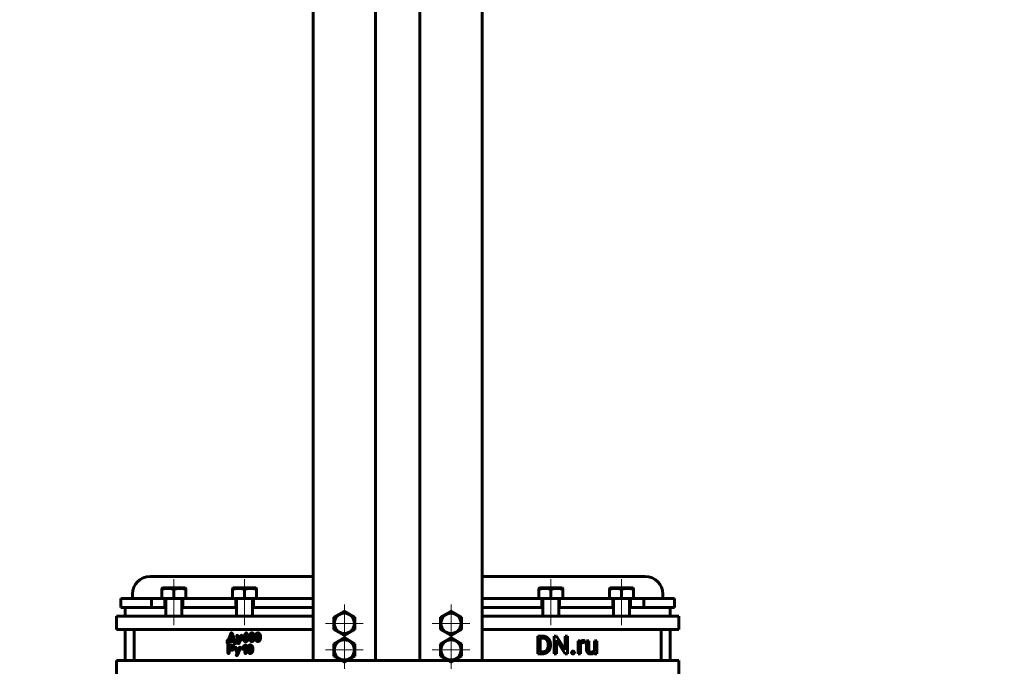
# Model space of a CAD drawing. Header units: millimetres. Extents: x -248 to 501, y 0 to 603.
# Tile 3 of 10: x 41 to 264, y 276 to 424. Entities that reach past the tile are written whole.
import ezdxf

# ---------------------------------------------------------------- set-up
doc = ezdxf.new("R2010")
doc.units = ezdxf.units.MM
for name, pattern in [('K5LT_AXLED', [29.093439, 24.593439, -1.5, 1.5, -1.5]), ('K5LT_BASIC', [0]), ('K5LT_THIN', [0])]:
    doc.linetypes.add(name, pattern=pattern)
doc.layers.add('Системный слой', color=7, linetype='Continuous')
doc.layers.add('Системный слой (1)', color=7, linetype='Continuous', true_color=0x6c6c6c)
doc.styles.add('KDIMTEXTSTYLE', font='txt', dxfattribs={"width": 0.96, "oblique": 15, "height": 5})
doc.styles.add('KTEXTSTYLE', font='txt', dxfattribs={"width": 0.96, "height": 5})
doc.dimstyles.new('KDIMSTYLE (0.20)', dxfattribs={"dimtxt": 5, "dimasz": 1, "dimexe": 2, "dimexo": 0, "dimgap": 1, "dimtad": 1, "dimlfac": 5, "dimtxsty": 'KDIMTEXTSTYLE', "dimsah": 1, "dimcen": 0, "dimdle": 1, "dimadec": 0, "dimazin": 0, "dimtfac": 0.667, "dimtmove": 0, "dimatfit": 3, "dimfxl": 1, "dimtvp": 1, "dimtolj": 1, "dimtzin": 0, "dimarcsym": 0})

# ---------------------------------------------------------------- blocks, each defined once
blk = doc.blocks.new('U20')
at = {"layer": 'Системный слой (1)', "color": 143, "linetype": 'K5LT_BASIC', "lineweight": 60, "true_color": 0x33acca}
for p, q in [((89.89, 290.74), (90.09, 290.74)), ((93.69, 290.74), (93.89, 290.74))]:
    blk.add_line(p, q, dxfattribs=at)
blk = doc.blocks.new('U21')
at = {"layer": 'Системный слой (1)', "color": 143, "linetype": 'K5LT_BASIC', "lineweight": 60, "true_color": 0x33acca}
for p, q in [((175.14, 290.74), (175.34, 290.74)), ((178.94, 290.74), (179.14, 290.74))]:
    blk.add_line(p, q, dxfattribs=at)
blk = doc.blocks.new('U23')
at = {"layer": 'Системный слой (1)', "color": 143, "linetype": 'K5LT_BASIC', "lineweight": 60, "true_color": 0x33acca}
for p, q in [((159.14, 290.74), (159.34, 290.74)), ((162.94, 290.74), (163.14, 290.74))]:
    blk.add_line(p, q, dxfattribs=at)
blk = doc.blocks.new('U24')
at = {"layer": 'Системный слой (1)', "color": 143, "linetype": 'K5LT_BASIC', "lineweight": 60, "true_color": 0x33acca}
for p, q in [((121.52, 441.92), (121.52, 460.4)), ((121.52, 278.74), (121.52, 427.75))]:
    blk.add_line(p, q, dxfattribs=at)
blk = doc.blocks.new('U25')
at = {"layer": 'Системный слой (1)', "color": 143, "linetype": 'K5LT_BASIC', "lineweight": 60, "true_color": 0x33acca}
for p, q in [((131.52, 440.77), (131.52, 460.4)), ((131.52, 434.46), (131.52, 434.46)), ((131.52, 278.74), (131.52, 427.75))]:
    blk.add_line(p, q, dxfattribs=at)
blk = doc.blocks.new('U26')
at = {"layer": 'Системный слой (1)', "color": 143, "linetype": 'K5LT_BASIC', "lineweight": 60, "true_color": 0x33acca}
for p, q in [((73.89, 290.74), (74.09, 290.74)), ((77.69, 290.74), (77.89, 290.74))]:
    blk.add_line(p, q, dxfattribs=at)
blk = doc.blocks.new('U28')
at = {"layer": 'Системный слой (1)', "color": 143, "linetype": 'K5LT_BASIC', "lineweight": 60, "true_color": 0x33acca}
for p, q in [((93.89, 290.74), (107.39, 290.74)), ((145.64, 290.74), (159.14, 290.74))]:
    blk.add_line(p, q, dxfattribs=at)
blk = doc.blocks.new('U29')
at = {"layer": 'Системный слой (1)', "color": 143, "linetype": 'K5LT_BASIC', "lineweight": 60, "true_color": 0x33acca}
for p, q in [((107.39, 438.62), (107.39, 460.4)), ((107.39, 278.74), (107.39, 431.3))]:
    blk.add_line(p, q, dxfattribs=at)
blk = doc.blocks.new('U30')
at = {"layer": 'Системный слой (1)', "color": 143, "linetype": 'K5LT_BASIC', "lineweight": 60, "true_color": 0x33acca}
for p, q in [((145.64, 438.62), (145.64, 460.4)), ((145.64, 278.74), (145.64, 431.3))]:
    blk.add_line(p, q, dxfattribs=at)
blk = doc.blocks.new('U34')
at = {"layer": 'Системный слой (1)', "color": 30, "linetype": 'K5LT_AXLED', "lineweight": 18, "true_color": 0xff8000}
for q in [(114.46, 285.42), (110.18, 281.14), (118.74, 281.14), (114.46, 276.86)]:
    blk.add_line((114.46, 281.14), q, dxfattribs=at)
blk = doc.blocks.new('U35')
at = {"layer": 'Системный слой (1)', "color": 30, "linetype": 'K5LT_AXLED', "lineweight": 18, "true_color": 0xff8000}
for q in [(114.46, 291.42), (110.18, 287.14), (118.74, 287.14), (114.46, 282.86)]:
    blk.add_line((114.46, 287.14), q, dxfattribs=at)
blk = doc.blocks.new('U38')
at = {"layer": 'Системный слой (1)', "color": 30, "linetype": 'K5LT_AXLED', "lineweight": 18, "true_color": 0xff8000}
for q in [(138.58, 285.42), (134.3, 281.14), (142.86, 281.14), (138.58, 276.86)]:
    blk.add_line((138.58, 281.14), q, dxfattribs=at)
blk = doc.blocks.new('U39')
at = {"layer": 'Системный слой (1)', "color": 30, "linetype": 'K5LT_AXLED', "lineweight": 18, "true_color": 0xff8000}
for q in [(138.58, 291.42), (134.3, 287.14), (142.86, 287.14), (138.58, 282.86)]:
    blk.add_line((138.58, 287.14), q, dxfattribs=at)
blk = doc.blocks.new('D0')
at = {"layer": 'Системный слой (1)'}
for points in [[(73.84, 208.87), (74.52, 209.34), (69.57, 210.29), (74.11, 208.09)], [(183.47, 172.51), (178.93, 174.71), (179.2, 173.93), (178.52, 173.46)]]:
    blk.add_hatch(color=7, dxfattribs=at).paths.add_polyline_path(points)
at = {"layer": 'Системный слой (1)', "color": 7, "linetype": 'K5LT_THIN', "lineweight": 18, "true_color": 0xffffff}
for p, q in [((69.57, 210.29), (74.52, 209.34)), ((74.11, 208.09), (69.57, 210.29)), ((69.57, 210.29), (183.47, 172.51)), ((74.52, 209.34), (73.84, 208.87)), ((73.84, 208.87), (74.11, 208.09)), ((178.52, 173.46), (179.2, 173.93)), ((179.2, 173.93), (178.93, 174.71)), ((178.93, 174.71), (183.47, 172.51)), ((183.47, 172.51), (178.52, 173.46)), ((183.47, 172.51), (214.67, 162.16))]:
    blk.add_line(p, q, dxfattribs=at)
blk.add_wipeout([(216.67, 163.16), (216.67, 170.55), (233.78, 170.55), (233.78, 163.16)]).dxf.layer = 'Системный слой (1)'
blk.add_line((214.67, 162.16), (236.5, 162.16), dxfattribs=at)
at = {"layer": 'Системный слой (1)', "color": 7, "insert": (216.67, 169.75), "char_height": 5, "attachment_point": 1, "style": 'KTEXTSTYLE'}
blk.add_mtext('\\fArial|b0|c204|p34;\\H5.0;\\W1.000;\\Q15;\\fGOST Type AU|b0|i0|c204|p34;\\Q15;\\W0.960;DN600', dxfattribs=at)
blk = doc.blocks.new('KDIMARROW_01')
at = {"layer": 'Системный слой'}
blk.add_hatch(color=0, dxfattribs=at).paths.add_polyline_path([(-5, -0.66), (0, 0), (-5, 0.66), (-4.5, 0)])
at = {"layer": 'Системный слой', "color": 0, "linetype": 'K5LT_THIN', "lineweight": 18}
for p, q in [((-4.5, 0), (-5, 0.66)), ((-5, 0.66), (0, 0)), ((0, 0), (-5, -0.66)), ((-5, -0.66), (-4.5, 0))]:
    blk.add_line(p, q, dxfattribs=at)
at = {"layer": 'Системный слой (1)', "color": 0, "linetype": 'K5LT_THIN', "lineweight": 18}
blk.add_line((126.52, 191.4), (126.32, 191.4), dxfattribs=at)
blk = doc.blocks.new('D1')
at = {"layer": 'Системный слой (1)'}
for points in [[(196.77, 211.26), (201.38, 213.3), (196.4, 212.52), (197.06, 212.03)], [(56.64, 170.28), (55.97, 170.77), (56.27, 171.54), (51.66, 169.51)]]:
    blk.add_hatch(color=7, dxfattribs=at).paths.add_polyline_path(points)
at = {"layer": 'Системный слой (1)', "color": 7, "linetype": 'K5LT_THIN', "lineweight": 18, "true_color": 0xffffff}
for p, q in [((201.38, 213.3), (209.43, 215.65)), ((51.66, 169.51), (201.38, 213.3)), ((196.4, 212.52), (201.38, 213.3)), ((197.06, 212.03), (196.4, 212.52)), ((201.38, 213.3), (196.77, 211.26)), ((196.77, 211.26), (197.06, 212.03)), ((51.66, 169.51), (56.27, 171.54)), ((56.27, 171.54), (55.97, 170.77)), ((56.64, 170.28), (51.66, 169.51)), ((55.97, 170.77), (56.64, 170.28))]:
    blk.add_line(p, q, dxfattribs=at)
blk.add_wipeout([(211.43, 216.65), (211.43, 224.03), (225.49, 224.03), (225.49, 216.65)]).dxf.layer = 'Системный слой (1)'
blk.add_line((209.43, 215.65), (228.08, 215.65), dxfattribs=at)
at = {"layer": 'Системный слой (1)', "color": 7, "char_height": 5, "attachment_point": 1, "style": 'KTEXTSTYLE'}
for s, insert in [('\\fArial|b0|c204|p34;\\H5.0;\\W1.000;\\Q15;\\fGOST Type AU|b0|i0|c204|p34;\\Q15;\\W0.960;⌀', (211.43, 223.23)), ('\\fArial|b0|c204|p34;\\H5.0;\\W1.000;\\Q15;\\fGOST Type AU|b0|i0|c204|p34;\\Q15;\\W0.960;780', (214.73, 223.23))]:
    blk.add_mtext(s, dxfattribs=dict(at, insert=insert))

msp = doc.modelspace()

# ---------------------------------------------------------------- linework, layer by layer
at = {"layer": 'Системный слой (1)', "color": 143, "linetype": 'K5LT_BASIC', "lineweight": 60, "true_color": 0x33acca}
for p, q in [((70.5196, 297.7352), (107.3946, 297.7352)), ((145.6446, 297.7352), (182.5196, 297.7352)), ((73.1946, 295.0573), (73.3296, 295.1352)), ((73.1946, 294.8161), (73.1946, 295.0573)), ((73.1946, 292.7352), (73.1946, 294.8161)), ((78.4596, 295.1352), (73.3296, 295.1352)), ((75.8946, 292.7352), (75.8946, 294.8161)), ((78.5946, 295.0573), (78.4596, 295.1352)), ((78.5946, 295.0573), (78.5946, 294.8161)), ((78.5946, 292.7352), (78.5946, 294.8161)), ((89.1946, 295.0573), (89.3296, 295.1352)), ((89.1946, 294.8161), (89.1946, 295.0573)), ((89.1946, 292.7352), (89.1946, 294.8161)), ((94.4596, 295.1352), (89.3296, 295.1352)), ((91.8946, 292.7352), (91.8946, 294.8161)), ((94.5946, 295.0573), (94.4596, 295.1352)), ((94.5946, 295.0573), (94.5946, 294.8161)), ((94.5946, 292.7352), (94.5946, 294.8161)), ((158.4446, 295.0573), (158.5796, 295.1352)), ((158.4446, 294.8161), (158.4446, 295.0573)), ((158.4446, 292.7352), (158.4446, 294.8161)), ((163.7096, 295.1352), (158.5796, 295.1352)), ((161.1446, 292.7352), (161.1446, 294.8161)), ((163.8446, 295.0573), (163.7096, 295.1352)), ((163.8446, 295.0573), (163.8446, 294.8161)), ((163.8446, 292.7352), (163.8446, 294.8161)), ((174.4446, 295.0573), (174.5796, 295.1352)), ((174.4446, 294.8161), (174.4446, 295.0573)), ((174.4446, 292.7352), (174.4446, 294.8161)), ((179.7096, 295.1352), (174.5796, 295.1352)), ((177.1446, 292.7352), (177.1446, 294.8161)), ((179.8446, 295.0573), (179.7096, 295.1352)), ((179.8446, 295.0573), (179.8446, 294.8161)), ((179.8446, 292.7352), (179.8446, 294.8161)), ((63.8946, 290.7352), (63.8946, 292.7352)), ((63.8946, 292.7352), (70.8228, 292.7352)), ((66.5196, 292.7352), (66.5196, 293.7352)), ((70.8228, 290.7352), (70.8228, 292.7352)), ((70.8228, 292.7352), (73.8946, 292.7352)), ((73.8946, 292.7352), (75.8946, 292.7352)), ((73.8946, 290.7352), (73.8946, 292.7352)), ((74.0946, 292.6152), (74.0946, 288.7352)), ((75.8946, 292.7352), (77.8946, 292.7352)), ((77.6946, 292.6152), (77.6946, 288.7352)), ((77.8946, 290.7352), (77.8946, 292.7352)), ((77.8946, 292.7352), (89.8946, 292.7352)), ((89.8946, 292.7352), (91.8946, 292.7352)), ((89.8946, 290.7352), (89.8946, 292.7352)), ((90.0946, 292.6152), (90.0946, 288.7352)), ((91.8946, 292.7352), (93.8946, 292.7352)), ((93.6946, 292.6152), (93.6946, 288.7352)), ((93.8946, 292.7352), (107.3946, 292.7352)), ((93.8946, 290.7352), (93.8946, 292.7352)), ((145.6446, 292.7352), (159.1446, 292.7352)), ((159.1446, 292.7352), (161.1446, 292.7352)), ((159.1446, 290.7352), (159.1446, 292.7352)), ((159.3446, 292.6152), (159.3446, 288.7352)), ((161.1446, 292.7352), (163.1446, 292.7352)), ((162.9446, 292.6152), (162.9446, 288.7352)), ((163.1446, 290.7352), (163.1446, 292.7352)), ((163.1446, 292.7352), (175.1446, 292.7352)), ((175.1446, 292.7352), (177.1446, 292.7352)), ((175.1446, 290.7352), (175.1446, 292.7352)), ((175.3446, 292.6152), (175.3446, 288.7352)), ((177.1446, 292.7352), (179.1446, 292.7352)), ((178.9446, 292.6152), (178.9446, 288.7352)), ((179.1446, 292.7352), (182.2164, 292.7352)), ((179.1446, 290.7352), (179.1446, 292.7352)), ((182.2164, 290.7352), (182.2164, 292.7352)), ((182.2164, 292.7352), (189.1446, 292.7352)), ((186.5196, 292.7352), (186.5196, 293.7352)), ((189.1446, 290.7352), (189.1446, 292.7352)), ((70.8228, 290.7352), (63.8946, 290.7352)), ((64.8946, 288.7352), (64.8946, 290.7352)), ((70.8228, 290.7352), (73.8946, 290.7352)), ((77.8946, 290.7352), (89.8946, 290.7352)), ((112.0571, 288.5208), (114.4571, 289.9065)), ((114.4571, 289.9065), (116.8571, 288.5208)), ((136.1821, 288.5208), (138.5821, 289.9065)), ((138.5821, 289.9065), (140.9821, 288.5208)), ((163.1446, 290.7352), (175.1446, 290.7352)), ((179.1446, 290.7352), (182.2164, 290.7352)), ((189.1446, 290.7352), (182.2164, 290.7352)), ((188.1446, 288.7352), (188.1446, 290.7352)), ((62.8946, 288.7352), (64.8946, 288.7352)), ((62.8946, 285.7352), (62.8946, 288.7352)), ((64.8946, 288.7352), (107.3946, 288.7352)), ((112.0571, 285.7496), (112.0571, 288.5208)), ((116.8571, 288.5208), (116.8571, 285.7496)), ((136.1821, 285.7496), (136.1821, 288.5208)), ((140.9821, 288.5208), (140.9821, 285.7496)), ((145.6446, 288.7352), (188.1446, 288.7352)), ((188.1446, 288.7352), (190.1446, 288.7352)), ((190.1446, 285.7352), (190.1446, 288.7352)), ((64.8946, 285.7352), (62.8946, 285.7352)), ((64.8946, 285.7352), (107.3946, 285.7352)), ((64.8946, 285.7352), (64.8946, 278.7352)), ((66.8946, 285.7352), (66.8946, 278.7352)), ((114.4571, 284.3639), (112.0571, 285.7496)), ((116.8571, 285.7496), (114.4571, 284.3639)), ((138.5821, 284.3639), (136.1821, 285.7496)), ((140.9821, 285.7496), (138.5821, 284.3639)), ((145.6446, 285.7352), (188.1446, 285.7352)), ((186.1446, 285.7352), (186.1446, 278.7352)), ((190.1446, 285.7352), (188.1446, 285.7352)), ((188.1446, 285.7352), (188.1446, 278.7352)), ((87.9864, 283.2033), (87.9864, 282.6876)), ((88.2893, 283.0369), (88.3466, 283.0437)), ((88.2893, 282.6958), (88.2893, 283.0369)), ((88.3466, 283.0437), (89.3848, 283.0437)), ((88.5212, 283.3629), (88.528, 283.3466)), ((88.528, 283.3466), (89.3534, 283.3466)), ((88.9455, 284.9837), (88.8991, 284.9755)), ((88.9455, 284.4298), (88.9373, 284.4298)), ((89.5935, 283.0137), (89.5935, 282.7559)), ((89.9141, 282.7408), (89.9141, 283.1883)), ((90.1159, 284.2838), (90.1159, 284.2688)), ((90.7271, 283.5567), (90.4679, 284.146)), ((90.5757, 283.2047), (90.5252, 283.0533)), ((90.7407, 283.5567), (90.7271, 283.5567)), ((91.3315, 284.2838), (91.3315, 284.3043)), ((91.8677, 283.6344), (91.8677, 283.5908)), ((92.1446, 284.2183), (92.1446, 284.2252)), ((92.1515, 284.2183), (92.1446, 284.2183)), ((92.2047, 283.8964), (92.1596, 283.8964)), ((92.4284, 283.5758), (92.4284, 283.6194)), ((93.2504, 284.1269), (93.2435, 283.9728)), ((93.5082, 283.3534), (93.5751, 283.3534)), ((94.1494, 284.0096), (94.1494, 284.0164)), ((94.6262, 284.1269), (94.6194, 283.9728)), ((94.884, 283.3534), (94.9509, 283.3534)), ((95.5252, 284.0096), (95.5252, 284.0164)), ((112.0571, 282.5208), (114.4571, 283.9065)), ((114.4571, 283.9065), (116.8571, 282.5208)), ((136.1821, 282.5208), (138.5821, 283.9065)), ((138.5821, 283.9065), (140.9821, 282.5208)), ((159.3212, 284.241), (158.197, 284.241)), ((158.197, 284.241), (158.197, 280.2683)), ((158.7236, 283.8099), (158.7236, 280.6967)), ((159.3212, 283.8099), (158.7236, 283.8099)), ((162.4278, 284.241), (161.9012, 284.241)), ((161.9012, 284.241), (161.9012, 280.2683)), ((164.436, 281.1687), (162.4278, 284.241)), ((162.4278, 280.2683), (162.4278, 283.3324)), ((162.4278, 283.3324), (164.4278, 280.2683)), ((164.9571, 284.241), (164.436, 284.241)), ((164.436, 284.241), (164.436, 281.1687)), ((164.9571, 280.2683), (164.9571, 284.241)), ((167.3281, 283.2206), (167.3281, 280.2683)), ((167.8193, 283.2206), (167.3281, 283.2206)), ((167.8292, 282.883), (167.8193, 283.2206)), ((168.7524, 282.7676), (168.7551, 283.2369)), ((169.727, 283.2206), (169.2222, 283.2206)), ((169.2222, 283.2206), (169.2222, 281.3161)), ((169.727, 281.3106), (169.727, 283.2206)), ((171.0394, 283.2206), (171.0394, 281.0724)), ((171.5469, 283.2206), (171.0394, 283.2206)), ((171.5469, 280.2683), (171.5469, 283.2206)), ((88.0955, 282.0833), (88.1024, 280.6058)), ((88.1351, 282.5362), (88.1419, 282.5362)), ((88.6781, 282.2606), (88.2688, 282.2606)), ((88.4284, 281.378), (88.4434, 281.3629)), ((88.4284, 281.0519), (89.0642, 281.0519)), ((88.4284, 280.5076), (88.4284, 281.0519)), ((88.9809, 281.9469), (88.4352, 281.9469)), ((88.4434, 281.3629), (88.8595, 281.3629)), ((89.7408, 282.5362), (89.7627, 282.5362)), ((89.7455, 281.5771), (89.7455, 281.5621)), ((90.3567, 280.85), (90.0975, 281.4393)), ((90.3703, 280.85), (90.3567, 280.85)), ((90.5115, 282.5499), (90.532, 282.5499)), ((90.961, 281.5771), (90.961, 281.5976)), ((91.4059, 281.2961), (91.4277, 281.2961)), ((91.9434, 281.7449), (91.9734, 281.7449)), ((91.9734, 281.7449), (91.9734, 280.513)), ((92.294, 280.498), (92.294, 282.0437)), ((92.8799, 281.4202), (92.8731, 281.2661)), ((93.1378, 280.6467), (93.2046, 280.6467)), ((93.779, 281.3029), (93.779, 281.3097)), ((112.0571, 279.7496), (112.0571, 282.5208)), ((116.8571, 282.5208), (116.8571, 279.7496)), ((136.1821, 279.7496), (136.1821, 282.5208)), ((140.9821, 282.5208), (140.9821, 279.7496)), ((158.7236, 280.6967), (159.2721, 280.6967)), ((160.5517, 282.1346), (160.5517, 282.3774)), ((161.0729, 282.1346), (161.0729, 282.372)), ((167.8329, 280.2683), (167.8329, 282.3656)), ((62.8946, 278.7352), (64.8946, 278.7352)), ((62.8946, 275.7352), (62.8946, 278.7352)), ((64.8946, 278.7352), (107.3946, 278.7352)), ((90.1411, 279.8432), (90.1616, 279.8432)), ((90.2053, 280.498), (90.1548, 280.3466)), ((107.3946, 278.7352), (113.814, 278.7352)), ((114.4571, 278.3639), (112.0571, 279.7496)), ((116.8571, 279.7496), (114.4571, 278.3639)), ((115.1002, 278.7352), (121.5196, 278.7352)), ((121.5196, 278.7352), (131.5196, 278.7352)), ((131.5196, 278.7352), (137.939, 278.7352)), ((138.5821, 278.3639), (136.1821, 279.7496)), ((140.9821, 279.7496), (138.5821, 278.3639)), ((139.2252, 278.7352), (145.6446, 278.7352)), ((145.6446, 278.7352), (188.1446, 278.7352)), ((158.197, 280.2683), (159.2721, 280.2683)), ((161.9012, 280.2683), (162.4278, 280.2683)), ((164.4278, 280.2683), (164.9571, 280.2683)), ((167.3281, 280.2683), (167.8329, 280.2683)), ((171.0535, 280.5604), (171.064, 280.2683)), ((171.064, 280.2683), (171.5469, 280.2683)), ((188.1446, 278.7352), (190.1446, 278.7352)), ((190.1446, 275.7352), (190.1446, 278.7352))]:
    msp.add_line(p, q, dxfattribs=at)
at = {"layer": 'Системный слой (1)', "color": 30, "linetype": 'K5LT_AXLED', "lineweight": 18, "true_color": 0xff8000}
for p, q in [((75.8946, 292.8161), (75.8946, 297.1352)), ((91.8946, 292.8161), (91.8946, 297.1352)), ((161.1446, 292.8161), (161.1446, 297.1352)), ((177.1446, 292.8161), (177.1446, 297.1352)), ((75.8946, 286.7352), (75.8946, 294.7352)), ((91.8946, 286.7352), (91.8946, 294.7352)), ((161.1446, 286.7352), (161.1446, 294.7352)), ((177.1446, 286.7352), (177.1446, 294.7352))]:
    msp.add_line(p, q, dxfattribs=at)
at = {"layer": 'Системный слой (1)', "color": 143, "linetype": 'K5LT_BASIC', "lineweight": 60, "true_color": 0x33acca}
for centre in [(114.4571, 287.1352), (138.5821, 287.1352), (114.4571, 281.1352), (138.5821, 281.1352)]:
    msp.add_circle(centre, 2.28, dxfattribs=at)
for centre, radius, start, end in [((70.5196, 293.7352), 4, 90, 180), ((182.5196, 293.7352), 4, 0, 90), ((73.9746, 292.6152), 0.12, 0, 90), ((77.8146, 292.6152), 0.12, 90, 180), ((89.9746, 292.6152), 0.12, 0, 90), ((93.8146, 292.6152), 0.12, 90, 180), ((159.2246, 292.6152), 0.12, 0, 90), ((163.0646, 292.6152), 0.12, 90, 180), ((175.2246, 292.6152), 0.12, 0, 90), ((179.0646, 292.6152), 0.12, 90, 180)]:
    msp.add_arc(centre, radius, start, end, dxfattribs=at)
for points, degree, knots in [([(75.8946, 294.8161), (75.8025, 294.8468), (75.6664, 294.8887), (75.4697, 294.9406), (75.3341, 294.9716), (75.2088, 294.996), (75.0815, 295.0176), (74.9298, 295.0377), (74.7556, 295.0522), (74.5912, 295.0582), (74.4337, 295.0566), (74.2833, 295.0486), (74.1374, 295.0347), (73.9711, 295.0124), (73.7413, 294.9709), (73.4744, 294.9048), (73.2793, 294.8443), (73.1946, 294.8161)], 3, [0, 0, 0, 0, 1.88979329, 2.77228609, 3.97396019, 4.61319913, 5.2759734, 6.50830656, 7.62070709, 8.71525498, 9.7460926, 10.72175699, 11.68134955, 12.62902123, 14.02181603, 16.25990907, 18, 18, 18, 18]), ([(78.5946, 294.8161), (78.5025, 294.8468), (78.3664, 294.8887), (78.1697, 294.9406), (78.0341, 294.9716), (77.9088, 294.996), (77.7815, 295.0176), (77.6298, 295.0377), (77.4556, 295.0522), (77.2912, 295.0582), (77.1337, 295.0566), (76.9833, 295.0486), (76.8374, 295.0347), (76.6711, 295.0124), (76.4413, 294.9709), (76.1744, 294.9048), (75.9793, 294.8443), (75.8946, 294.8161)], 3, [0, 0, 0, 0, 1.88979329, 2.77228609, 3.97396019, 4.61319913, 5.2759734, 6.50830656, 7.62070709, 8.71525498, 9.7460926, 10.72175699, 11.68134955, 12.62902123, 14.02181603, 16.25990907, 18, 18, 18, 18]), ([(91.8946, 294.8161), (91.8025, 294.8468), (91.6664, 294.8887), (91.4697, 294.9406), (91.3341, 294.9716), (91.2088, 294.996), (91.0815, 295.0176), (90.9298, 295.0377), (90.7556, 295.0522), (90.5912, 295.0582), (90.4337, 295.0566), (90.2833, 295.0486), (90.1374, 295.0347), (89.9711, 295.0124), (89.7413, 294.9709), (89.4744, 294.9048), (89.2793, 294.8443), (89.1946, 294.8161)], 3, [0, 0, 0, 0, 1.88979329, 2.77228609, 3.97396019, 4.61319913, 5.2759734, 6.50830656, 7.62070709, 8.71525498, 9.7460926, 10.72175699, 11.68134955, 12.62902123, 14.02181603, 16.25990907, 18, 18, 18, 18]), ([(94.5946, 294.8161), (94.5025, 294.8468), (94.3664, 294.8887), (94.1697, 294.9406), (94.0341, 294.9716), (93.9088, 294.996), (93.7815, 295.0176), (93.6298, 295.0377), (93.4556, 295.0522), (93.2912, 295.0582), (93.1337, 295.0566), (92.9833, 295.0486), (92.8374, 295.0347), (92.6711, 295.0124), (92.4413, 294.9709), (92.1744, 294.9048), (91.9793, 294.8443), (91.8946, 294.8161)], 3, [0, 0, 0, 0, 1.88979329, 2.77228609, 3.97396019, 4.61319913, 5.2759734, 6.50830656, 7.62070709, 8.71525498, 9.7460926, 10.72175699, 11.68134955, 12.62902123, 14.02181603, 16.25990907, 18, 18, 18, 18]), ([(161.1446, 294.8161), (161.0525, 294.8468), (160.9164, 294.8887), (160.7197, 294.9406), (160.5841, 294.9716), (160.4588, 294.996), (160.3315, 295.0176), (160.1798, 295.0377), (160.0056, 295.0522), (159.8412, 295.0582), (159.6837, 295.0566), (159.5333, 295.0486), (159.3874, 295.0347), (159.2211, 295.0124), (158.9913, 294.9709), (158.7244, 294.9048), (158.5293, 294.8443), (158.4446, 294.8161)], 3, [0, 0, 0, 0, 1.88979329, 2.77228609, 3.97396019, 4.61319913, 5.2759734, 6.50830656, 7.62070709, 8.71525498, 9.7460926, 10.72175699, 11.68134955, 12.62902123, 14.02181603, 16.25990907, 18, 18, 18, 18]), ([(163.8446, 294.8161), (163.7525, 294.8468), (163.6164, 294.8887), (163.4197, 294.9406), (163.2841, 294.9716), (163.1588, 294.996), (163.0315, 295.0176), (162.8798, 295.0377), (162.7056, 295.0522), (162.5412, 295.0582), (162.3837, 295.0566), (162.2333, 295.0486), (162.0874, 295.0347), (161.9211, 295.0124), (161.6913, 294.9709), (161.4244, 294.9048), (161.2293, 294.8443), (161.1446, 294.8161)], 3, [0, 0, 0, 0, 1.88979329, 2.77228609, 3.97396019, 4.61319913, 5.2759734, 6.50830656, 7.62070709, 8.71525498, 9.7460926, 10.72175699, 11.68134955, 12.62902123, 14.02181603, 16.25990907, 18, 18, 18, 18]), ([(177.1446, 294.8161), (177.0525, 294.8468), (176.9164, 294.8887), (176.7197, 294.9406), (176.5841, 294.9716), (176.4588, 294.996), (176.3315, 295.0176), (176.1798, 295.0377), (176.0056, 295.0522), (175.8412, 295.0582), (175.6837, 295.0566), (175.5333, 295.0486), (175.3874, 295.0347), (175.2211, 295.0124), (174.9913, 294.9709), (174.7244, 294.9048), (174.5293, 294.8443), (174.4446, 294.8161)], 3, [0, 0, 0, 0, 1.88979329, 2.77228609, 3.97396019, 4.61319913, 5.2759734, 6.50830656, 7.62070709, 8.71525498, 9.7460926, 10.72175699, 11.68134955, 12.62902123, 14.02181603, 16.25990907, 18, 18, 18, 18]), ([(179.8446, 294.8161), (179.7525, 294.8468), (179.6164, 294.8887), (179.4197, 294.9406), (179.2841, 294.9716), (179.1588, 294.996), (179.0315, 295.0176), (178.8798, 295.0377), (178.7056, 295.0522), (178.5412, 295.0582), (178.3837, 295.0566), (178.2333, 295.0486), (178.0874, 295.0347), (177.9211, 295.0124), (177.6913, 294.9709), (177.4244, 294.9048), (177.2293, 294.8443), (177.1446, 294.8161)], 3, [0, 0, 0, 0, 1.88979329, 2.77228609, 3.97396019, 4.61319913, 5.2759734, 6.50830656, 7.62070709, 8.71525498, 9.7460926, 10.72175699, 11.68134955, 12.62902123, 14.02181603, 16.25990907, 18, 18, 18, 18]), ([(168.5314, 283.2751), (168.2913, 283.2751), (167.9448, 283.0705), (167.831, 282.886), (167.8292, 282.883)], 2, [0, 0, 0, 1.48761212, 2.97522424, 3, 3, 3]), ([(170.1908, 280.2137), (170.5073, 280.2137), (170.9241, 280.4067), (171.0535, 280.5604)], 2, [0, 0, 0, 1.06072165, 2, 2, 2])]:
    msp.add_open_spline(points, degree=degree, knots=knots, dxfattribs=at)
for points in [[(88.1719, 283.3548), (87.9864, 283.3329), (87.9864, 283.2033)], [(88.6876, 284.6426), (88.3466, 283.7722), (88.1719, 283.3548)], [(88.9373, 284.4298), (88.5212, 283.3889), (88.5212, 283.3629)], [(88.8991, 284.9755), (88.8036, 284.9755), (88.6876, 284.6426)], [(89.1651, 284.7177), (89.0914, 284.9837), (88.9455, 284.9837)], [(89.3697, 283.3629), (89.2101, 283.7981), (88.9455, 284.4298)], [(89.6644, 283.453), (89.528, 283.8418), (89.1651, 284.7177)], [(89.3534, 283.3466), (89.3697, 283.3466), (89.3697, 283.3629)], [(89.3848, 283.0437), (89.5935, 283.0437), (89.5935, 283.0137)], [(89.7858, 283.3316), (89.7026, 283.3316), (89.6644, 283.453)], [(89.9141, 283.1883), (89.9141, 283.292), (89.7858, 283.3316)], [(90.266, 284.4271), (90.1159, 284.4011), (90.1159, 284.2838)], [(90.1159, 284.2688), (90.1446, 284.187), (90.5757, 283.2047)], [(90.4679, 284.146), (90.3874, 284.4271), (90.266, 284.4271)], [(90.5252, 283.0533), (90.3819, 282.7081), (90.3819, 282.6863)], [(90.5688, 282.5567), (90.6398, 282.5567), (90.8281, 283.0533)], [(90.9072, 283.9741), (90.7407, 283.5867), (90.7407, 283.5567)], [(90.8281, 283.0533), (91.3315, 284.2415), (91.3315, 284.2838)], [(91.1009, 284.3984), (91.0627, 284.3575), (90.9072, 283.9741)], [(91.2087, 284.4339), (91.1487, 284.4339), (91.1009, 284.3984)], [(91.3315, 284.3043), (91.3028, 284.4339), (91.2087, 284.4339)], [(91.7858, 284.2252), (91.5389, 283.8118), (91.5389, 283.6058)], [(91.5389, 283.6058), (91.5389, 283.5703), (91.5757, 283.4175)], [(91.5757, 283.4175), (91.7736, 283.0219), (92.1446, 283.0219)], [(92.1897, 284.966), (92.1283, 284.966), (91.7858, 284.2252)], [(91.8827, 283.7177), (91.8677, 283.6876), (91.8677, 283.6344)], [(91.8677, 283.5908), (91.8677, 283.4544), (92.0478, 283.3589)], [(92.1596, 283.8964), (91.9509, 283.8964), (91.8827, 283.7177)], [(92.0478, 283.3589), (92.1283, 283.3439), (92.1515, 283.3439)], [(92.1446, 284.2252), (92.1446, 284.2429), (92.1897, 284.3384)], [(92.1446, 283.0219), (92.3356, 283.0219), (92.5034, 283.1338)], [(92.7204, 283.8063), (92.5444, 284.2183), (92.1515, 284.2183)], [(92.1515, 283.3439), (92.3602, 283.3439), (92.4284, 283.5758)], [(92.2565, 284.981), (92.2374, 284.981), (92.1897, 284.966)], [(92.1897, 284.3384), (92.4216, 284.7777), (92.4216, 284.8241)], [(92.4284, 283.6194), (92.4284, 283.8254), (92.2047, 283.8964)], [(92.4216, 284.8241), (92.4216, 284.9509), (92.2565, 284.981)], [(92.5034, 283.1338), (92.7572, 283.3316), (92.7572, 283.6276)], [(92.7572, 283.6276), (92.7422, 283.7449), (92.7204, 283.8063)], [(93.0505, 284.6126), (92.927, 284.3698), (92.9188, 284.0314)], [(92.9188, 284.0314), (92.9188, 283.7477), (92.9993, 283.4721)], [(92.9993, 283.4721), (93.1753, 283.0369), (93.5164, 283.0369)], [(93.3172, 284.9305), (93.174, 284.8554), (93.0505, 284.6126)], [(93.2435, 283.9728), (93.2735, 283.3534), (93.5082, 283.3534)], [(93.5232, 284.6658), (93.2913, 284.6658), (93.2504, 284.1269)], [(93.5164, 284.9823), (93.3909, 284.9605), (93.3172, 284.9305)], [(94.0757, 284.5403), (93.8779, 284.9823), (93.5164, 284.9823)], [(93.5164, 283.0369), (93.6119, 283.0369), (93.6774, 283.0587)], [(93.8179, 284.0164), (93.8179, 284.6658), (93.5232, 284.6658)], [(93.5751, 283.3534), (93.7347, 283.3534), (93.8029, 283.7586)], [(93.6774, 283.0587), (94.1494, 283.2183), (94.1494, 284.0096)], [(93.8029, 283.7586), (93.8179, 283.94), (93.8179, 284.0164)], [(94.1494, 284.0164), (94.1494, 284.2565), (94.0757, 284.5403)], [(94.4263, 284.6126), (94.3029, 284.3698), (94.2947, 284.0314)], [(94.2947, 284.0314), (94.2947, 283.7477), (94.3752, 283.4721)], [(94.3752, 283.4721), (94.5512, 283.0369), (94.8922, 283.0369)], [(94.693, 284.9305), (94.5498, 284.8554), (94.4263, 284.6126)], [(94.6194, 283.9728), (94.6494, 283.3534), (94.884, 283.3534)], [(94.899, 284.6658), (94.6671, 284.6658), (94.6262, 284.1269)], [(94.8922, 284.9823), (94.7667, 284.9605), (94.693, 284.9305)], [(95.4516, 284.5403), (95.2537, 284.9823), (94.8922, 284.9823)], [(94.8922, 283.0369), (94.9877, 283.0369), (95.0532, 283.0587)], [(95.1937, 284.0164), (95.1937, 284.6658), (94.899, 284.6658)], [(94.9509, 283.3534), (95.1105, 283.3534), (95.1787, 283.7586)], [(95.0532, 283.0587), (95.5252, 283.2183), (95.5252, 284.0096)], [(95.1787, 283.7586), (95.1937, 283.94), (95.1937, 284.0164)], [(95.5252, 284.0164), (95.5252, 284.2565), (95.4516, 284.5403)], [(161.0729, 282.372), (161.0729, 282.8031), (160.8219, 283.4934), (160.3553, 283.9818), (159.7114, 284.241), (159.3212, 284.241)], [(160.5517, 282.3774), (160.5517, 282.7185), (160.388, 283.2506), (160.0715, 283.6189), (159.6159, 283.8099), (159.3212, 283.8099)], [(168.6569, 283.2629), (168.586, 283.2751), (168.5314, 283.2751)], [(168.7551, 283.2369), (168.7279, 283.2506), (168.6569, 283.2629)], [(87.9864, 282.6876), (87.9864, 282.5594), (88.1351, 282.5362)], [(88.2688, 282.2606), (88.1337, 282.2606), (88.0955, 282.0833)], [(88.1024, 280.6058), (88.1024, 280.3179), (88.2688, 280.3179)], [(88.1419, 282.5362), (88.2893, 282.5362), (88.2893, 282.6958)], [(88.4352, 281.9469), (88.4202, 281.9441), (88.4202, 281.9305)], [(88.4202, 281.9305), (88.4284, 281.4762), (88.4284, 281.378)], [(89.3541, 282.0519), (89.1883, 282.2647), (88.6781, 282.2606)], [(88.8595, 281.3629), (89.1856, 281.3629), (89.1856, 281.674)], [(89.1856, 281.674), (89.1856, 281.8554), (88.9809, 281.9469)], [(89.0642, 281.0519), (89.5034, 281.2429), (89.5034, 281.6358)], [(89.5034, 281.6358), (89.5198, 281.8391), (89.3541, 282.0519)], [(89.5935, 282.7559), (89.5935, 282.5362), (89.7408, 282.5362)], [(89.8956, 281.7204), (89.7455, 281.6945), (89.7455, 281.5771)], [(89.7455, 281.5621), (89.7741, 281.4803), (90.2053, 280.498)], [(89.7627, 282.5362), (89.9141, 282.5362), (89.9141, 282.7408)], [(90.0975, 281.4393), (90.017, 281.7204), (89.8956, 281.7204)], [(90.5368, 281.2674), (90.3703, 280.88), (90.3703, 280.85)], [(90.3819, 282.6863), (90.4079, 282.5499), (90.5115, 282.5499)], [(90.4576, 280.3466), (90.961, 281.5348), (90.961, 281.5771)], [(90.532, 282.5499), (90.5566, 282.5499), (90.5688, 282.5567)], [(90.7305, 281.6917), (90.6923, 281.6508), (90.5368, 281.2674)], [(90.8383, 281.7272), (90.7782, 281.7272), (90.7305, 281.6917)], [(90.961, 281.5976), (90.9324, 281.7272), (90.8383, 281.7272)], [(91.7197, 281.9619), (91.264, 281.5662), (91.264, 281.453)], [(91.264, 281.453), (91.3008, 281.2961), (91.4059, 281.2961)], [(91.4277, 281.2961), (91.4973, 281.2975), (91.9434, 281.7449)], [(92.0935, 282.2674), (92.0021, 282.2674), (91.7197, 281.9619)], [(92.294, 282.0437), (92.2558, 282.2674), (92.0935, 282.2674)], [(92.6801, 281.9059), (92.5566, 281.6631), (92.5484, 281.3248)], [(92.5484, 281.3248), (92.5484, 281.041), (92.6289, 280.7654)], [(92.6289, 280.7654), (92.8049, 280.3302), (93.146, 280.3302)], [(92.9468, 282.2238), (92.8035, 282.1488), (92.6801, 281.9059)], [(92.8731, 281.2661), (92.9031, 280.6467), (93.1378, 280.6467)], [(93.1528, 281.9591), (92.9209, 281.9591), (92.8799, 281.4202)], [(93.146, 282.2756), (93.0205, 282.2538), (92.9468, 282.2238)], [(93.7053, 281.8336), (93.5075, 282.2756), (93.146, 282.2756)], [(93.4475, 281.3097), (93.4475, 281.9591), (93.1528, 281.9591)], [(93.2046, 280.6467), (93.3643, 280.6467), (93.4325, 281.0519)], [(93.3069, 280.352), (93.779, 280.5117), (93.779, 281.3029)], [(93.4325, 281.0519), (93.4475, 281.2333), (93.4475, 281.3097)], [(93.779, 281.3097), (93.779, 281.5499), (93.7053, 281.8336)], [(159.2721, 280.2683), (159.6868, 280.2683), (160.3498, 280.5275), (160.8219, 281.0132), (161.0729, 281.7035), (161.0729, 282.1346)], [(159.2721, 280.6967), (159.6977, 280.6967), (160.2652, 281.0541), (160.5517, 281.7008), (160.5517, 282.1346)], [(165.9351, 280.7526), (165.8547, 280.6639), (165.8547, 280.5357)], [(166.1684, 280.8413), (166.0156, 280.8413), (165.9351, 280.7526)], [(166.4017, 280.7526), (166.3212, 280.8413), (166.1684, 280.8413)], [(166.4822, 280.5357), (166.4822, 280.6639), (166.4017, 280.7526)], [(167.8329, 282.3656), (167.8851, 282.49), (167.9721, 282.5821)], [(167.9721, 282.5821), (168.0648, 282.6803), (168.1985, 282.7349)], [(168.1985, 282.7349), (168.3322, 282.7895), (168.5068, 282.7895)], [(168.5068, 282.7895), (168.5778, 282.7895), (168.6337, 282.7854)], [(168.6337, 282.7854), (168.6897, 282.7813), (168.7524, 282.7676)], [(169.2222, 281.3161), (169.2222, 281.0214), (169.3614, 280.6012), (169.4896, 280.4702)], [(169.772, 280.9818), (169.727, 281.1114), (169.727, 281.3106)], [(169.8948, 280.7772), (169.817, 280.8522), (169.772, 280.9818)], [(170.0694, 280.6721), (169.9726, 280.7021), (169.8948, 280.7772)], [(170.27, 280.6421), (170.1663, 280.6421), (170.0694, 280.6721)], [(170.7802, 280.7663), (170.5919, 280.6421), (170.27, 280.6421)], [(171.0394, 281.0724), (170.9552, 280.8816), (170.7802, 280.7663)], [(88.2688, 280.3179), (88.4107, 280.3179), (88.4284, 280.5076)], [(90.1548, 280.3466), (90.0115, 280.0014), (90.0115, 279.9796)], [(90.0115, 279.9796), (90.0374, 279.8432), (90.1411, 279.8432)], [(90.1616, 279.8432), (90.1861, 279.8432), (90.1984, 279.85)], [(90.1984, 279.85), (90.2694, 279.85), (90.4576, 280.3466)], [(91.9734, 280.513), (91.998, 280.3111), (92.1303, 280.3179)], [(92.1303, 280.3179), (92.2776, 280.3179), (92.294, 280.498)], [(93.146, 280.3302), (93.2415, 280.3302), (93.3069, 280.352)], [(165.8547, 280.5357), (165.8547, 280.4102), (165.9351, 280.3229)], [(165.9351, 280.3229), (166.0156, 280.2356), (166.1684, 280.2356)], [(166.1684, 280.2356), (166.3212, 280.2356), (166.4017, 280.3229)], [(166.4017, 280.3229), (166.4822, 280.4102), (166.4822, 280.5357)], [(169.4896, 280.4702), (169.6179, 280.3393), (169.9753, 280.2137), (170.1908, 280.2137)]]:
    msp.add_open_spline(points, degree=2, dxfattribs=at)

# ---------------------------------------------------------------- block references
at = {"layer": 'Системный слой (1)'}
for name in ['U29', 'U24', 'U25', 'U30', 'U26', 'U20', 'U28', 'U35', 'U39', 'U23', 'U21', 'U34', 'U38']:
    msp.add_blockref(name, (0, 0), dxfattribs=at)

# ---------------------------------------------------------------- next in the draw order: dimensions: what is measured, and where the dimension line sits
at = {"layer": 'Системный слой (1)', "color": 7}
dim = msp.add_diameter_dim_2p(p1=(-158.2272, 285.8438), p2=(411.2664, 96.96), text='\\fGOST Type AU|b0|c204|p34;\\H5.0;\\W0.960;\\Q15;\\fGOST Type AU|b0|c204|p34;\\H5.0;\\W0.960;\\Q15;\\fGOST Type AU|b0|i0|c204|p34;\\Q15;DN600', dimstyle='KDIMSTYLE (0.20)', override={"dimtih": 1, "dimtoh": 1, "dimblk1": 'KDIMARROW_01', "dimblk2": 'KDIMARROW_01', "dimclrt": 7, "dimtmove": 1, "dimatfit": 2, "dimtolj": 1}, dxfattribs=at)
dim.commit()
dim.dimension.update_dxf_attribs({"geometry": 'D0', "text_midpoint": (216.6705, 162.1649), "dimtype": 163})

# ---------------------------------------------------------------- next in the draw order: dimensions: what is measured, and where the dimension line sits
dim = msp.add_diameter_dim_2p(p1=(-247.8024, 81.9348), p2=(500.8416, 300.8689), dimstyle='KDIMSTYLE (0.20)', override={"dimtih": 1, "dimtoh": 1, "dimpost": '\\fGOST Type AU|b0|c204|p34;\\H5.0;\\W0.960;\\Q15;<>', "dimblk1": 'KDIMARROW_01', "dimblk2": 'KDIMARROW_01', "dimclrt": 7, "dimtol": 1, "dimtp": 0, "dimtm": 0, "dimtdec": 5, "dimtmove": 1, "dimatfit": 2, "dimtolj": 1}, dxfattribs=at)
dim.commit()
dim.dimension.update_dxf_attribs({"geometry": 'D1', "text_midpoint": (211.4261, 215.6471), "dimtype": 163})

doc.saveas('drawing.dxf')
